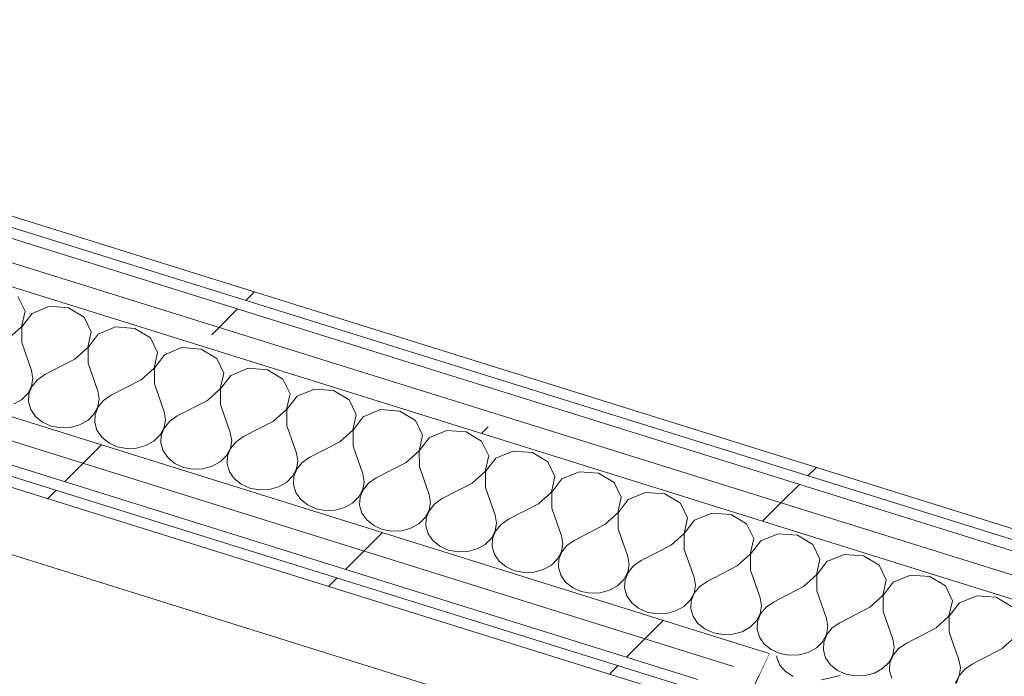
# Model space of a CAD drawing. Header units: millimetres. Extents: x -21126 to 28102, y -1237 to 9397.
# Tile 55 of 102: x -15723 to -15232, y 7000 to 7327. Entities that reach past the tile are written whole.
import ezdxf

# ---------------------------------------------------------------- set-up
doc = ezdxf.new("R2010")
doc.units = ezdxf.units.MM
doc.header["$MEASUREMENT"] = 0
doc.linetypes.add('Wipeout_Contour', pattern=[1000, 0, -1000])
doc.layers.add('Nuevo_08_E_Envans secs', color=7, linetype='Continuous')
doc.layers.add('Nuevo_09_EI_Mobiliari cuines', color=7, linetype='Continuous')
doc.layers.add('Nuevo_08_E_Envans secs_Pluma_Nº__1', color=7, linetype='Continuous', lineweight=5)
doc.layers.add('Nuevo_09_EI_Mobiliari cuines_Pluma_Nº__24', color=252, linetype='Continuous', lineweight=5)
for name, color, linetype, lineweight, true_color in [('Nuevo_08_E_Envans secs_Pluma_Nº__102', 7, 'Continuous', 5, 0xcccccc), ('Nuevo_08_E_Envans secs_Pluma_Nº__171', 171, 'Continuous', 13, 0xaaaaff), ('Nuevo_08_E_Envans secs_Pluma_Nº__177', 7, 'Continuous', 15, 0xf7e046)]:
    doc.layers.add(name, color=color, linetype=linetype, lineweight=lineweight, true_color=true_color)
pattern_1 = [(45, (0, 0), (-183.8478, 183.8478), [195, -65]), (45, (7e-14, 183.85), (-183.8478, 183.8478), [195, -65])]

# ---------------------------------------------------------------- blocks, each defined once
blk = doc.blocks.new('Elem Sección_53_1')
at = {"layer": 'Nuevo_09_EI_Mobiliari cuines_Pluma_Nº__24', "color": 252, "linetype": 'Continuous', "lineweight": 5}
blk.add_line((-16031.89, 7155.78), (-15447.37, 6973.23), dxfattribs=at)
blk = doc.blocks.new('*X61')
at = {"layer": 'Nuevo_08_E_Envans secs_Pluma_Nº__102', "color": 254, "linetype": 'Continuous', "lineweight": 5, "true_color": 0xcccccc}
for p, q in [((-15345.14, 7010.11), (-15345.08, 7009.22)), ((-15345.08, 7009.22), (-15343.52, 7005.45)), ((-15343.52, 7005.45), (-15340.75, 7002.17)), ((-15340.75, 7002.17), (-15336.99, 6999.64)), ((-15313.49, 7000.22), (-15322.86, 6998.04))]:
    blk.add_line(p, q, dxfattribs=at)
blk = doc.blocks.new('Elem Sección_54_1')
at = {"layer": 'Nuevo_08_E_Envans secs', "lineweight": 0}
blk.add_blockref('*X61', (0, 0), dxfattribs=at)
at = {"color": 254, "linetype": 'Wipeout_Contour', "lineweight": 0, "ltscale": 84818.950487}
blk.add_wipeout([(-15371.6, 6994.27), (-16404.42, 4794.39), (-16391.54, 4790.36), (-15353.78, 7000.75), (-15366.66, 7004.78)], dxfattribs=at).dxf.layer = 'Nuevo_08_E_Envans secs'
at = {"layer": 'Nuevo_08_E_Envans secs_Pluma_Nº__177', "linetype": 'Continuous', "lineweight": 15, "true_color": 0xf7e046}
h = blk.add_hatch(dxfattribs=at)
h.set_pattern_fill('Panellat_HPL_0001', color=53, style=0, pattern_type=2)
h.set_pattern_definition(pattern_1)
h.paths.add_polyline_path([(-15371.6, 6994.27), (-16404.42, 4794.39), (-16391.54, 4790.36), (-15353.78, 7000.75), (-15366.66, 7004.78)])
at = {"layer": 'Nuevo_08_E_Envans secs_Pluma_Nº__1', "color": 7, "linetype": 'Continuous', "lineweight": 5, "flags": 128}
blk.add_lwpolyline([(-15348.85, 7011.27), (-15353.78, 7000.75), (-16391.54, 4790.36)], dxfattribs=at)
blk = doc.blocks.new('*X100')
at = {"layer": 'Nuevo_08_E_Envans secs_Pluma_Nº__102', "color": 254, "linetype": 'Continuous', "lineweight": 5, "true_color": 0xcccccc}
for p, q in [((-15719.98, 7181.98), (-15723.52, 7189.32)), ((-15707.85, 7184.43), (-15716.5, 7180.89)), ((-15698.23, 7183.73), (-15707.85, 7184.43)), ((-15690.49, 7179), (-15698.23, 7183.73)), ((-15721.7, 7174.22), (-15719.98, 7181.98)), ((-15716.5, 7180.89), (-15721.57, 7174.18)), ((-15686.95, 7171.67), (-15690.49, 7179)), ((-15728.17, 7168.36), (-15721.7, 7174.22)), ((-15721.57, 7174.18), (-15721.56, 7166.29)), ((-15674.82, 7174.11), (-15683.46, 7170.58)), ((-15665.19, 7173.41), (-15674.82, 7174.11)), ((-15688.67, 7163.91), (-15686.95, 7171.67)), ((-15683.46, 7170.58), (-15688.54, 7163.86)), ((-15657.45, 7168.69), (-15665.19, 7173.41)), ((-15653.92, 7161.35), (-15657.45, 7168.69)), ((-15721.56, 7166.29), (-15716.71, 7152.42)), ((-15695.13, 7158.04), (-15688.67, 7163.91)), ((-15688.54, 7163.86), (-15688.53, 7155.98)), ((-15641.79, 7163.8), (-15650.43, 7160.26)), ((-15632.16, 7163.1), (-15641.79, 7163.8)), ((-15655.64, 7153.59), (-15653.92, 7161.35)), ((-15650.43, 7160.26), (-15655.5, 7153.55)), ((-15624.42, 7158.37), (-15632.16, 7163.1)), ((-15695.13, 7158.04), (-15710.11, 7150.36)), ((-15688.53, 7155.98), (-15683.68, 7142.1)), ((-15620.88, 7151.03), (-15624.42, 7158.37)), ((-15716.04, 7148.48), (-15716.71, 7152.42)), ((-15710.11, 7150.36), (-15713.84, 7147.79)), ((-15662.1, 7147.73), (-15655.64, 7153.59)), ((-15655.5, 7153.55), (-15655.49, 7145.66)), ((-15622.6, 7143.27), (-15620.88, 7151.03)), ((-15617.4, 7149.94), (-15622.47, 7143.23)), ((-15608.75, 7153.48), (-15617.4, 7149.94)), ((-15599.13, 7152.78), (-15608.75, 7153.48)), ((-15591.39, 7148.06), (-15599.13, 7152.78)), ((-15718.67, 7140.89), (-15716.7, 7144.53)), ((-15716.57, 7144.49), (-15718.09, 7140.71)), ((-15716.7, 7144.53), (-15716.04, 7148.48)), ((-15713.84, 7147.79), (-15716.57, 7144.49)), ((-15662.1, 7147.73), (-15677.07, 7140.04)), ((-15655.49, 7145.66), (-15650.65, 7131.79)), ((-15587.85, 7140.72), (-15591.39, 7148.06)), ((-15721.78, 7137.82), (-15718.67, 7140.89)), ((-15718.09, 7140.71), (-15718.29, 7136.73)), ((-15683, 7138.16), (-15683.68, 7142.1)), ((-15677.07, 7140.04), (-15680.81, 7137.47)), ((-15629.07, 7137.41), (-15622.6, 7143.27)), ((-15622.47, 7143.23), (-15622.46, 7135.35)), ((-15589.57, 7132.96), (-15587.85, 7140.72)), ((-15584.36, 7139.63), (-15589.44, 7132.91)), ((-15575.72, 7143.16), (-15584.36, 7139.63)), ((-15566.09, 7142.46), (-15575.72, 7143.16)), ((-15558.35, 7137.74), (-15566.09, 7142.46)), ((-15725.8, 7135.56), (-15721.78, 7137.82)), ((-15718.29, 7136.73), (-15717.15, 7132.86)), ((-15685.64, 7130.57), (-15683.67, 7134.22)), ((-15683.54, 7134.18), (-15685.06, 7130.39)), ((-15683.67, 7134.22), (-15683, 7138.16)), ((-15680.81, 7137.47), (-15683.54, 7134.18)), ((-15629.07, 7137.41), (-15644.04, 7129.72)), ((-15622.46, 7135.35), (-15617.61, 7121.47)), ((-15554.82, 7130.4), (-15558.35, 7137.74)), ((-15717.15, 7132.86), (-15714.75, 7129.39)), ((-15714.75, 7129.39), (-15711.29, 7126.59)), ((-15688.75, 7127.5), (-15685.64, 7130.57)), ((-15685.06, 7130.39), (-15685.26, 7126.41)), ((-15649.97, 7127.84), (-15650.65, 7131.79)), ((-15644.04, 7129.72), (-15647.77, 7127.16)), ((-15596.04, 7127.09), (-15589.57, 7132.96)), ((-15589.44, 7132.91), (-15589.43, 7125.03)), ((-15556.54, 7122.64), (-15554.82, 7130.4)), ((-15551.33, 7129.31), (-15556.4, 7122.6)), ((-15542.69, 7132.85), (-15551.33, 7129.31)), ((-15533.06, 7132.15), (-15542.69, 7132.85)), ((-15525.32, 7127.42), (-15533.06, 7132.15)), ((-15711.29, 7126.59), (-15707.02, 7124.67)), ((-15707.02, 7124.67), (-15702.26, 7123.77)), ((-15697.39, 7123.97), (-15692.76, 7125.25)), ((-15692.76, 7125.25), (-15688.75, 7127.5)), ((-15685.26, 7126.41), (-15684.12, 7122.54)), ((-15650.64, 7123.9), (-15649.97, 7127.84)), ((-15647.77, 7127.16), (-15650.5, 7123.86)), ((-15596.04, 7127.09), (-15611.01, 7119.41)), ((-15589.43, 7125.03), (-15584.58, 7111.15)), ((-15521.78, 7120.08), (-15525.32, 7127.42)), ((-15702.26, 7123.77), (-15697.39, 7123.97)), ((-15684.12, 7122.54), (-15681.72, 7119.08)), ((-15655.71, 7117.19), (-15652.6, 7120.26)), ((-15652.6, 7120.26), (-15650.64, 7123.9)), ((-15652.03, 7120.08), (-15652.22, 7116.1)), ((-15650.5, 7123.86), (-15652.03, 7120.08)), ((-15616.94, 7117.53), (-15617.61, 7121.47)), ((-15563, 7116.78), (-15556.54, 7122.64)), ((-15556.4, 7122.6), (-15556.4, 7114.71)), ((-15523.5, 7112.32), (-15521.78, 7120.08)), ((-15509.65, 7122.53), (-15518.3, 7119)), ((-15500.03, 7121.83), (-15509.65, 7122.53)), ((-15492.29, 7117.11), (-15500.03, 7121.83)), ((-15681.72, 7119.08), (-15678.25, 7116.27)), ((-15678.25, 7116.27), (-15673.98, 7114.35)), ((-15664.35, 7113.65), (-15659.73, 7114.93)), ((-15659.73, 7114.93), (-15655.71, 7117.19)), ((-15652.22, 7116.1), (-15651.08, 7112.23)), ((-15617.6, 7113.58), (-15616.94, 7117.53)), ((-15614.74, 7116.84), (-15617.47, 7113.54)), ((-15611.01, 7119.41), (-15614.74, 7116.84)), ((-15563, 7116.78), (-15577.97, 7109.09)), ((-15556.4, 7114.71), (-15551.55, 7100.84)), ((-15518.3, 7119), (-15523.37, 7112.28)), ((-15488.75, 7109.77), (-15492.29, 7117.11)), ((-15673.98, 7114.35), (-15669.23, 7113.46)), ((-15669.23, 7113.46), (-15664.35, 7113.65)), ((-15651.08, 7112.23), (-15648.69, 7108.76)), ((-15622.68, 7106.87), (-15619.57, 7109.94)), ((-15619.57, 7109.94), (-15617.6, 7113.58)), ((-15618.99, 7109.76), (-15619.19, 7105.78)), ((-15617.47, 7113.54), (-15618.99, 7109.76)), ((-15583.9, 7107.21), (-15584.58, 7111.15)), ((-15529.97, 7106.46), (-15523.5, 7112.32)), ((-15523.37, 7112.28), (-15523.36, 7104.4)), ((-15490.47, 7102.01), (-15488.75, 7109.77)), ((-15476.62, 7112.21), (-15485.26, 7108.68)), ((-15466.99, 7111.51), (-15476.62, 7112.21)), ((-15459.25, 7106.79), (-15466.99, 7111.51)), ((-15648.69, 7108.76), (-15645.22, 7105.96)), ((-15645.22, 7105.96), (-15640.95, 7104.04)), ((-15626.7, 7104.61), (-15622.68, 7106.87)), ((-15619.19, 7105.78), (-15618.05, 7101.91)), ((-15584.57, 7103.27), (-15583.9, 7107.21)), ((-15581.71, 7106.53), (-15584.44, 7103.23)), ((-15577.97, 7109.09), (-15581.71, 7106.53)), ((-15529.97, 7106.46), (-15544.94, 7098.77)), ((-15485.26, 7108.68), (-15490.34, 7101.97)), ((-15455.72, 7099.45), (-15459.25, 7106.79)), ((-15640.95, 7104.04), (-15636.19, 7103.14)), ((-15636.19, 7103.14), (-15631.32, 7103.34)), ((-15631.32, 7103.34), (-15626.7, 7104.61)), ((-15618.05, 7101.91), (-15615.65, 7098.44)), ((-15586.54, 7099.62), (-15584.57, 7103.27)), ((-15584.44, 7103.23), (-15585.96, 7099.44)), ((-15550.87, 7096.89), (-15551.55, 7100.84)), ((-15523.36, 7104.4), (-15518.51, 7090.52)), ((-15496.94, 7096.14), (-15490.47, 7102.01)), ((-15490.34, 7101.97), (-15490.33, 7094.08)), ((-15443.59, 7101.9), (-15452.23, 7098.36)), ((-15433.96, 7101.2), (-15443.59, 7101.9)), ((-15426.22, 7096.47), (-15433.96, 7101.2)), ((-15615.65, 7098.44), (-15612.19, 7095.64)), ((-15612.19, 7095.64), (-15607.92, 7093.72)), ((-15593.66, 7094.3), (-15589.65, 7096.55)), ((-15589.65, 7096.55), (-15586.54, 7099.62)), ((-15585.96, 7099.44), (-15586.16, 7095.47)), ((-15586.16, 7095.47), (-15585.02, 7091.6)), ((-15551.54, 7092.95), (-15550.87, 7096.89)), ((-15548.67, 7096.21), (-15551.4, 7092.91)), ((-15544.94, 7098.77), (-15548.67, 7096.21)), ((-15496.94, 7096.14), (-15511.91, 7088.46)), ((-15457.44, 7091.69), (-15455.72, 7099.45)), ((-15452.23, 7098.36), (-15457.3, 7091.65)), ((-15422.68, 7089.13), (-15426.22, 7096.47)), ((-15607.92, 7093.72), (-15603.16, 7092.82)), ((-15603.16, 7092.82), (-15598.29, 7093.02)), ((-15598.29, 7093.02), (-15593.66, 7094.3)), ((-15585.02, 7091.6), (-15582.62, 7088.13)), ((-15553.5, 7089.31), (-15551.54, 7092.95)), ((-15551.4, 7092.91), (-15552.93, 7089.13)), ((-15517.84, 7086.58), (-15518.51, 7090.52)), ((-15490.33, 7094.08), (-15485.48, 7080.2)), ((-15463.9, 7085.83), (-15457.44, 7091.69)), ((-15457.3, 7091.65), (-15457.3, 7083.76)), ((-15410.55, 7091.58), (-15419.2, 7088.05)), ((-15400.93, 7090.88), (-15410.55, 7091.58)), ((-15393.19, 7086.16), (-15400.93, 7090.88)), ((-15582.62, 7088.13), (-15579.16, 7085.33)), ((-15579.16, 7085.33), (-15574.88, 7083.4)), ((-15560.63, 7083.98), (-15556.61, 7086.24)), ((-15556.61, 7086.24), (-15553.5, 7089.31)), ((-15552.93, 7089.13), (-15553.12, 7085.15)), ((-15553.12, 7085.15), (-15551.98, 7081.28)), ((-15518.5, 7082.63), (-15517.84, 7086.58)), ((-15515.64, 7085.89), (-15518.37, 7082.59)), ((-15511.91, 7088.46), (-15515.64, 7085.89)), ((-15463.9, 7085.83), (-15478.87, 7078.14)), ((-15424.4, 7081.37), (-15422.68, 7089.13)), ((-15419.2, 7088.05), (-15424.27, 7081.33)), ((-15389.65, 7078.82), (-15393.19, 7086.16)), ((-15574.88, 7083.4), (-15570.13, 7082.51)), ((-15570.13, 7082.51), (-15565.25, 7082.7)), ((-15565.25, 7082.7), (-15560.63, 7083.98)), ((-15551.98, 7081.28), (-15549.59, 7077.81)), ((-15520.47, 7078.99), (-15518.5, 7082.63)), ((-15518.37, 7082.59), (-15519.89, 7078.81)), ((-15484.8, 7076.26), (-15485.48, 7080.2)), ((-15457.3, 7083.76), (-15452.45, 7069.89)), ((-15430.87, 7075.51), (-15424.4, 7081.37)), ((-15424.27, 7081.33), (-15424.26, 7073.45)), ((-15377.52, 7081.26), (-15386.16, 7077.73)), ((-15367.89, 7080.56), (-15377.52, 7081.26)), ((-15360.15, 7075.84), (-15367.89, 7080.56)), ((-15549.59, 7077.81), (-15546.12, 7075.01)), ((-15527.6, 7073.66), (-15523.58, 7075.92)), ((-15523.58, 7075.92), (-15520.47, 7078.99)), ((-15519.89, 7078.81), (-15520.09, 7074.83)), ((-15485.47, 7072.32), (-15484.8, 7076.26)), ((-15482.61, 7075.58), (-15485.34, 7072.28)), ((-15478.87, 7078.14), (-15482.61, 7075.58)), ((-15430.87, 7075.51), (-15445.84, 7067.82)), ((-15391.37, 7071.06), (-15389.65, 7078.82)), ((-15386.16, 7077.73), (-15391.24, 7071.02)), ((-15356.62, 7068.5), (-15360.15, 7075.84)), ((-15546.12, 7075.01), (-15541.85, 7073.09)), ((-15541.85, 7073.09), (-15537.1, 7072.19)), ((-15537.1, 7072.19), (-15532.22, 7072.39)), ((-15532.22, 7072.39), (-15527.6, 7073.66)), ((-15520.09, 7074.83), (-15518.95, 7070.96)), ((-15518.95, 7070.96), (-15516.55, 7067.49)), ((-15487.44, 7068.67), (-15485.47, 7072.32)), ((-15485.34, 7072.28), (-15486.86, 7068.49)), ((-15424.26, 7073.45), (-15419.41, 7059.57)), ((-15397.84, 7065.19), (-15391.37, 7071.06)), ((-15391.24, 7071.02), (-15391.23, 7063.13)), ((-15344.49, 7070.95), (-15353.13, 7067.41)), ((-15334.86, 7070.25), (-15344.49, 7070.95)), ((-15516.55, 7067.49), (-15513.09, 7064.69)), ((-15494.57, 7063.35), (-15490.55, 7065.61)), ((-15490.55, 7065.61), (-15487.44, 7068.67)), ((-15486.86, 7068.49), (-15487.06, 7064.52)), ((-15451.77, 7065.95), (-15452.45, 7069.89)), ((-15452.44, 7062), (-15451.77, 7065.95)), ((-15445.84, 7067.82), (-15449.57, 7065.26)), ((-15358.34, 7060.74), (-15356.62, 7068.5)), ((-15353.13, 7067.41), (-15358.2, 7060.7)), ((-15327.12, 7065.52), (-15334.86, 7070.25)), ((-15323.58, 7058.19), (-15327.12, 7065.52)), ((-15513.09, 7064.69), (-15508.82, 7062.77)), ((-15508.82, 7062.77), (-15504.06, 7061.87)), ((-15504.06, 7061.87), (-15499.19, 7062.07)), ((-15499.19, 7062.07), (-15494.57, 7063.35)), ((-15487.06, 7064.52), (-15485.92, 7060.65)), ((-15485.92, 7060.65), (-15483.52, 7057.18)), ((-15454.4, 7058.36), (-15452.44, 7062)), ((-15452.3, 7061.96), (-15453.83, 7058.18)), ((-15449.57, 7065.26), (-15452.3, 7061.96)), ((-15397.84, 7065.19), (-15412.81, 7057.51)), ((-15391.23, 7063.13), (-15386.38, 7049.26)), ((-15364.8, 7054.88), (-15358.34, 7060.74)), ((-15358.2, 7060.7), (-15358.2, 7052.81)), ((-15311.45, 7060.63), (-15320.1, 7057.1)), ((-15301.83, 7059.93), (-15311.45, 7060.63)), ((-15483.52, 7057.18), (-15480.06, 7054.38)), ((-15457.51, 7055.29), (-15454.4, 7058.36)), ((-15453.83, 7058.18), (-15454.03, 7054.2)), ((-15418.74, 7055.63), (-15419.41, 7059.57)), ((-15419.4, 7051.69), (-15418.74, 7055.63)), ((-15412.81, 7057.51), (-15416.54, 7054.94)), ((-15325.3, 7050.43), (-15323.58, 7058.19)), ((-15320.1, 7057.1), (-15325.17, 7050.38)), ((-15294.09, 7055.21), (-15301.83, 7059.93)), ((-15480.06, 7054.38), (-15475.78, 7052.45)), ((-15475.78, 7052.45), (-15471.03, 7051.56)), ((-15471.03, 7051.56), (-15466.15, 7051.75)), ((-15466.15, 7051.75), (-15461.53, 7053.03)), ((-15461.53, 7053.03), (-15457.51, 7055.29)), ((-15454.03, 7054.2), (-15452.88, 7050.33)), ((-15421.37, 7048.04), (-15419.4, 7051.69)), ((-15419.27, 7051.64), (-15420.79, 7047.86)), ((-15416.54, 7054.94), (-15419.27, 7051.64)), ((-15364.8, 7054.88), (-15379.77, 7047.19)), ((-15358.2, 7052.81), (-15353.35, 7038.94)), ((-15290.55, 7047.87), (-15294.09, 7055.21)), ((-15452.88, 7050.33), (-15450.49, 7046.86)), ((-15450.49, 7046.86), (-15447.02, 7044.06)), ((-15424.48, 7044.97), (-15421.37, 7048.04)), ((-15420.79, 7047.86), (-15420.99, 7043.88)), ((-15385.7, 7045.31), (-15386.38, 7049.26)), ((-15379.77, 7047.19), (-15383.51, 7044.63)), ((-15331.77, 7044.56), (-15325.3, 7050.43)), ((-15325.17, 7050.38), (-15325.16, 7042.5)), ((-15292.27, 7040.11), (-15290.55, 7047.87)), ((-15287.06, 7046.78), (-15292.14, 7040.07)), ((-15278.42, 7050.31), (-15287.06, 7046.78)), ((-15268.79, 7049.62), (-15278.42, 7050.31)), ((-15261.06, 7044.89), (-15268.79, 7049.62)), ((-15447.02, 7044.06), (-15442.75, 7042.14)), ((-15442.75, 7042.14), (-15438, 7041.24)), ((-15438, 7041.24), (-15433.12, 7041.44)), ((-15433.12, 7041.44), (-15428.5, 7042.71)), ((-15428.5, 7042.71), (-15424.48, 7044.97)), ((-15420.99, 7043.88), (-15419.85, 7040.01)), ((-15388.34, 7037.72), (-15386.37, 7041.37)), ((-15386.24, 7041.33), (-15387.76, 7037.54)), ((-15386.37, 7041.37), (-15385.7, 7045.31)), ((-15383.51, 7044.63), (-15386.24, 7041.33)), ((-15331.77, 7044.56), (-15346.74, 7036.88)), ((-15325.16, 7042.5), (-15320.31, 7028.62)), ((-15257.52, 7037.55), (-15261.06, 7044.89)), ((-15419.85, 7040.01), (-15417.45, 7036.55)), ((-15417.45, 7036.55), (-15413.99, 7033.74)), ((-15391.45, 7034.66), (-15388.34, 7037.72)), ((-15387.76, 7037.54), (-15387.96, 7033.57)), ((-15352.67, 7035), (-15353.35, 7038.94)), ((-15346.74, 7036.88), (-15350.47, 7034.31)), ((-15298.74, 7034.24), (-15292.27, 7040.11)), ((-15292.14, 7040.07), (-15292.13, 7032.18)), ((-15259.24, 7029.79), (-15257.52, 7037.55)), ((-15254.03, 7036.46), (-15259.1, 7029.75)), ((-15245.39, 7040), (-15254.03, 7036.46)), ((-15235.76, 7039.3), (-15245.39, 7040)), ((-15228.02, 7034.57), (-15235.76, 7039.3)), ((-15413.99, 7033.74), (-15409.72, 7031.82)), ((-15409.72, 7031.82), (-15404.96, 7030.92)), ((-15404.96, 7030.92), (-15400.09, 7031.12)), ((-15400.09, 7031.12), (-15395.47, 7032.4)), ((-15395.47, 7032.4), (-15391.45, 7034.66)), ((-15387.96, 7033.57), (-15386.82, 7029.7)), ((-15355.3, 7027.41), (-15353.34, 7031.05)), ((-15353.34, 7031.05), (-15352.67, 7035)), ((-15350.47, 7034.31), (-15353.2, 7031.01)), ((-15298.74, 7034.24), (-15313.71, 7026.56)), ((-15292.13, 7032.18), (-15287.28, 7018.31)), ((-15386.82, 7029.7), (-15384.42, 7026.23)), ((-15384.42, 7026.23), (-15380.96, 7023.43)), ((-15358.41, 7024.34), (-15355.3, 7027.41)), ((-15354.73, 7027.23), (-15354.93, 7023.25)), ((-15353.2, 7031.01), (-15354.73, 7027.23)), ((-15319.64, 7024.68), (-15320.31, 7028.62)), ((-15313.71, 7026.56), (-15317.44, 7023.99)), ((-15265.7, 7023.93), (-15259.24, 7029.79)), ((-15259.1, 7029.75), (-15259.1, 7021.86)), ((-15380.96, 7023.43), (-15376.68, 7021.5)), ((-15376.68, 7021.5), (-15371.93, 7020.61)), ((-15367.05, 7020.8), (-15362.43, 7022.08)), ((-15362.43, 7022.08), (-15358.41, 7024.34)), ((-15354.93, 7023.25), (-15353.78, 7019.38)), ((-15320.31, 7020.74), (-15319.64, 7024.68)), ((-15317.44, 7023.99), (-15320.17, 7020.69)), ((-15265.7, 7023.93), (-15280.67, 7016.24)), ((-15259.1, 7021.86), (-15254.25, 7007.99)), ((-15371.93, 7020.61), (-15367.05, 7020.8)), ((-15353.78, 7019.38), (-15351.39, 7015.91)), ((-15325.38, 7014.02), (-15322.27, 7017.09)), ((-15322.27, 7017.09), (-15320.31, 7020.74)), ((-15321.69, 7016.91), (-15321.89, 7012.93)), ((-15320.17, 7020.69), (-15321.69, 7016.91)), ((-15286.6, 7014.36), (-15287.28, 7018.31)), ((-15232.67, 7013.61), (-15226.21, 7019.48)), ((-15351.39, 7015.91), (-15347.92, 7013.11)), ((-15347.92, 7013.11), (-15343.65, 7011.19)), ((-15334.02, 7010.49), (-15329.4, 7011.76)), ((-15329.4, 7011.76), (-15325.38, 7014.02)), ((-15321.89, 7012.93), (-15320.75, 7009.06)), ((-15287.27, 7010.42), (-15286.6, 7014.36)), ((-15284.41, 7013.68), (-15287.14, 7010.38)), ((-15280.67, 7016.24), (-15284.41, 7013.68)), ((-15232.67, 7013.61), (-15247.64, 7005.93)), ((-15343.65, 7011.19), (-15338.9, 7010.29)), ((-15338.9, 7010.29), (-15334.02, 7010.49)), ((-15320.75, 7009.06), (-15318.36, 7005.6)), ((-15292.35, 7003.71), (-15289.24, 7006.78)), ((-15289.24, 7006.78), (-15287.27, 7010.42)), ((-15288.66, 7006.6), (-15288.86, 7002.62)), ((-15287.14, 7010.38), (-15288.66, 7006.6)), ((-15253.57, 7004.05), (-15254.25, 7007.99)), ((-15318.36, 7005.6), (-15314.89, 7002.79)), ((-15314.89, 7002.79), (-15310.62, 7000.87)), ((-15296.37, 7001.45), (-15292.35, 7003.71)), ((-15288.86, 7002.62), (-15287.72, 6998.75)), ((-15254.24, 7000.1), (-15253.57, 7004.05)), ((-15251.37, 7003.36), (-15254.11, 7000.06)), ((-15247.64, 7005.93), (-15251.37, 7003.36)), ((-15310.62, 7000.87), (-15305.86, 6999.97)), ((-15305.86, 6999.97), (-15300.99, 7000.17)), ((-15300.99, 7000.17), (-15296.37, 7001.45)), ((-15256.2, 6996.46), (-15254.24, 7000.1)), ((-15254.11, 7000.06), (-15255.63, 6996.28))]:
    blk.add_line(p, q, dxfattribs=at)
blk = doc.blocks.new('Elem Sección_77_1')
at = {"layer": 'Nuevo_08_E_Envans secs', "lineweight": 0}
blk.add_blockref('*X100', (0, 0), dxfattribs=at)
at = {"color": 254, "linetype": 'Wipeout_Contour', "lineweight": 0, "ltscale": 69279.081214}
blk.add_wipeout([(-16185.13, 7242.77), (-16187.4, 7237.92), (-15394.98, 6990.44), (-15392.7, 6995.3)], dxfattribs=at).dxf.layer = 'Nuevo_08_E_Envans secs'
at = {"layer": 'Nuevo_08_E_Envans secs_Pluma_Nº__171', "linetype": 'Continuous', "lineweight": 13, "true_color": 0xaaaaff}
h = blk.add_hatch(dxfattribs=at)
h.set_pattern_fill('Panellat_HPL_0001', color=161, style=0, pattern_type=2)
h.set_pattern_definition(pattern_1)
h.paths.add_polyline_path([(-16185.13, 7242.77), (-16187.4, 7237.92), (-15394.98, 6990.44), (-15392.7, 6995.3)])
at = {"color": 254, "linetype": 'Wipeout_Contour', "lineweight": 0, "ltscale": 69239.106273}
blk.add_wipeout([(-16177.91, 7258.14), (-16182.85, 7247.62), (-15371.6, 6994.27), (-15366.66, 7004.78)], dxfattribs=at).dxf.layer = 'Nuevo_08_E_Envans secs'
at = {"layer": 'Nuevo_08_E_Envans secs_Pluma_Nº__177', "linetype": 'Continuous', "lineweight": 15, "true_color": 0xf7e046}
h = blk.add_hatch(dxfattribs=at)
h.set_pattern_fill('Panellat_HPL_0001', color=53, style=0, pattern_type=2)
h.set_pattern_definition(pattern_1)
h.paths.add_polyline_path([(-16177.91, 7258.14), (-16182.85, 7247.62), (-15371.6, 6994.27), (-15366.66, 7004.78)])
at = {"color": 254, "linetype": 'Wipeout_Contour', "lineweight": 0, "ltscale": 86099.800466}
blk.add_wipeout([(-16177.91, 7258.14), (-15366.66, 7004.78), (-15353.78, 7000.75), (-15348.85, 7011.27), (-16172.98, 7268.65)], dxfattribs=at).dxf.layer = 'Nuevo_08_E_Envans secs'
at = {"layer": 'Nuevo_08_E_Envans secs_Pluma_Nº__177', "linetype": 'Continuous', "lineweight": 15, "true_color": 0xf7e046}
h = blk.add_hatch(dxfattribs=at)
h.set_pattern_fill('Panellat_HPL_0001', color=53, style=0, pattern_type=2)
h.set_pattern_definition(pattern_1)
h.paths.add_polyline_path([(-16177.91, 7258.14), (-15366.66, 7004.78), (-15353.78, 7000.75), (-15348.85, 7011.27), (-16172.98, 7268.65)])
at = {"color": 254, "linetype": 'Wipeout_Contour', "lineweight": 0, "ltscale": 67338.49409}
blk.add_wipeout([(-14421.9, 6786.67), (-14416.97, 6797.18), (-16141.47, 7335.75), (-16146.41, 7325.24)], dxfattribs=at).dxf.layer = 'Nuevo_08_E_Envans secs'
at = {"layer": 'Nuevo_08_E_Envans secs_Pluma_Nº__177', "linetype": 'Continuous', "lineweight": 15, "true_color": 0xf7e046}
h = blk.add_hatch(dxfattribs=at)
h.set_pattern_fill('Panellat_HPL_0001', color=53, style=0, pattern_type=2)
h.set_pattern_definition(pattern_1)
h.paths.add_polyline_path([(-14421.9, 6786.67), (-14416.97, 6797.18), (-16141.47, 7335.75), (-16146.41, 7325.24)])
at = {"color": 254, "linetype": 'Wipeout_Contour', "lineweight": 0, "ltscale": 67338.244222}
blk.add_wipeout([(-14416.97, 6797.18), (-14412.03, 6807.69), (-16136.54, 7346.27), (-16141.47, 7335.75)], dxfattribs=at).dxf.layer = 'Nuevo_08_E_Envans secs'
at = {"layer": 'Nuevo_08_E_Envans secs_Pluma_Nº__177', "linetype": 'Continuous', "lineweight": 15, "true_color": 0xf7e046}
h = blk.add_hatch(dxfattribs=at)
h.set_pattern_fill('Panellat_HPL_0001', color=53, style=0, pattern_type=2)
h.set_pattern_definition(pattern_1)
h.paths.add_polyline_path([(-14416.97, 6797.18), (-14412.03, 6807.69), (-16136.54, 7346.27), (-16141.47, 7335.75)])
at = {"color": 254, "linetype": 'Wipeout_Contour', "lineweight": 0, "ltscale": 67337.984508}
blk.add_wipeout([(-16131.98, 7355.97), (-16134.26, 7351.12), (-14409.76, 6812.55), (-14407.48, 6817.4)], dxfattribs=at).dxf.layer = 'Nuevo_08_E_Envans secs'
at = {"layer": 'Nuevo_08_E_Envans secs_Pluma_Nº__171', "linetype": 'Continuous', "lineweight": 13, "true_color": 0xaaaaff}
h = blk.add_hatch(dxfattribs=at)
h.set_pattern_fill('Panellat_HPL_0001', color=161, style=0, pattern_type=2)
h.set_pattern_definition(pattern_1)
h.paths.add_polyline_path([(-16131.98, 7355.97), (-16134.26, 7351.12), (-14409.76, 6812.55), (-14407.48, 6817.4)])
at = {"layer": 'Nuevo_08_E_Envans secs_Pluma_Nº__1', "color": 7, "linetype": 'Continuous', "lineweight": 5}
for p, q in [((-16131.98, 7355.97), (-14407.48, 6817.4)), ((-16134.26, 7351.12), (-14409.76, 6812.55)), ((-16136.54, 7346.27), (-14412.03, 6807.69)), ((-16141.47, 7335.75), (-14416.97, 6797.18)), ((-16146.41, 7325.24), (-14421.9, 6786.67)), ((-16172.98, 7268.65), (-15348.85, 7011.27)), ((-16177.91, 7258.14), (-15366.66, 7004.78)), ((-16182.85, 7247.62), (-15384.48, 6998.29)), ((-16185.13, 7242.77), (-15392.7, 6995.3)), ((-16187.4, 7237.92), (-15400.93, 6992.3))]:
    blk.add_line(p, q, dxfattribs=at)

msp = doc.modelspace()

# ---------------------------------------------------------------- block references
at = {"layer": 'Nuevo_09_EI_Mobiliari cuines', "lineweight": 0}
msp.add_blockref('Elem Sección_53_1', (0, 0), dxfattribs=at)

# ---------------------------------------------------------------- next in the draw order: block references
at = {"layer": 'Nuevo_08_E_Envans secs', "lineweight": 0}
msp.add_blockref('Elem Sección_54_1', (0, 0), dxfattribs=at)

# ---------------------------------------------------------------- next in the draw order: block references
msp.add_blockref('Elem Sección_77_1', (0, 0), dxfattribs=at)

doc.saveas('drawing.dxf')
